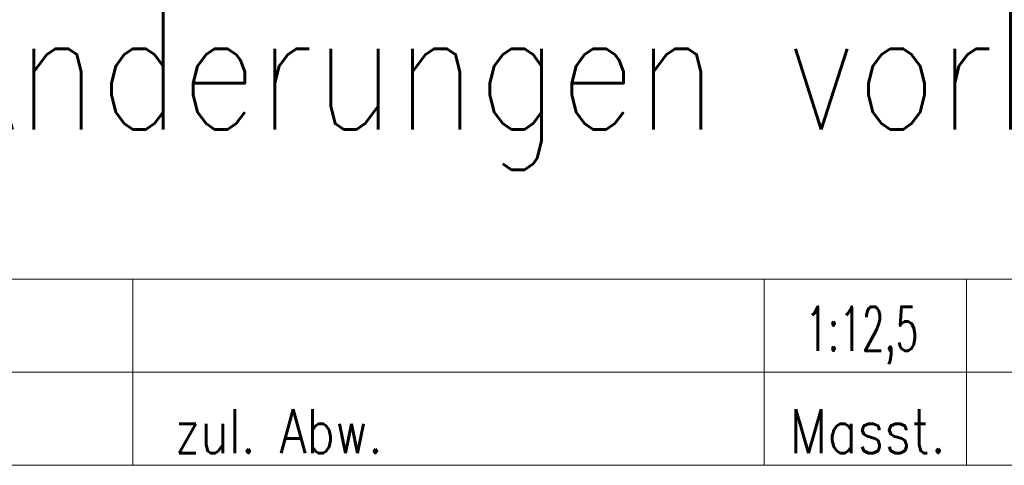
# Model space of a CAD drawing. Header units: millimetres. Extents: x 0 to 1189, y 0 to 841.
# Tile 14 of 23: x 1040 to 1085, y 44 to 64. Entities that reach past the tile are written whole.
import ezdxf

# ---------------------------------------------------------------- set-up
doc = ezdxf.new("R2010")
doc.units = ezdxf.units.MM
doc.layers.add('200', color=7, linetype='CONTINUOUS', true_color=0xffffff)
doc.layers.add('220', color=7, linetype='CONTINUOUS', true_color=0xffffff)
doc.styles.add('helvet', font='simplex.shx')
doc.styles.add('latin_extended', font='simplex.shx')

msp = doc.modelspace()

# ---------------------------------------------------------------- linework, layer by layer
at = {"layer": '220', "color": 1, "linetype": 'Continuous', "lineweight": 18}
msp.add_line((999, 52.3), (1179, 52.3), dxfattribs=at)
at = {"layer": '220', "color": 150, "linetype": 'Continuous', "lineweight": 18}
for p, q in [((1045.29, 43.84), (1045.29, 52.3)), ((1074, 52.3), (1074, 43.84)), ((1083.2, 52.3), (1083.2, 43.84)), ((999, 43.84), (1179, 43.84))]:
    msp.add_line(p, q, dxfattribs=at)
at = {"layer": '220', "color": 1, "linetype": 'Continuous', "lineweight": 13}
msp.add_line((999, 48.07), (1179, 48.07), dxfattribs=at)

# ---------------------------------------------------------------- texts
at = {"layer": '200', "color": 35, "linetype": 'Continuous', "lineweight": 18, "insert": (1000.103, 57.285), "char_height": 5.5, "attachment_point": 7, "line_spacing_factor": 0.963855, "style": 'latin_extended'}
msp.add_mtext('\\W0.8300;Technische Änderungen vorbehalten!', dxfattribs=at)
at = {"layer": '220', "color": 150, "linetype": 'Continuous', "lineweight": 18, "char_height": 2, "attachment_point": 7, "line_spacing_factor": 0.963855, "style": 'latin_extended'}
for s, insert in [('\\W0.5987;1:12,5', (1075.878, 48.44)), ('\\W1.0000;', (1047.033, 48.382)), ('\\W1.0000;', (1084.782, 48.468))]:
    msp.add_mtext(s, dxfattribs=dict(at, insert=insert))
at = {"layer": '220', "color": 1, "linetype": 'Continuous', "lineweight": 13, "char_height": 2, "attachment_point": 8, "line_spacing_factor": 0.903614, "style": 'helvet'}
for s, insert in [('\\W0.7945;zul. Abw.', (1051.935, 44.393)), ('\\W0.8393;Masst.', (1078.714, 44.397))]:
    msp.add_mtext(s, dxfattribs=dict(at, insert=insert))

doc.saveas('drawing.dxf')
